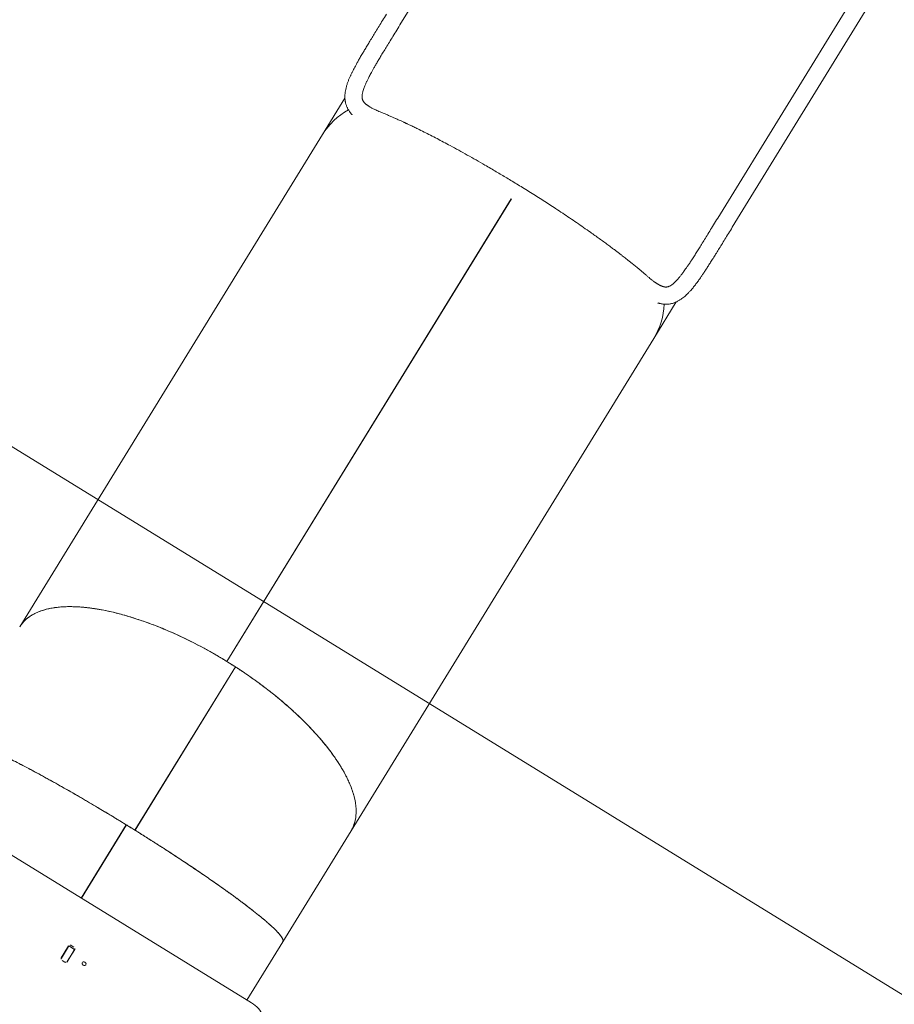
# Model space of a CAD drawing. Extents: x 5459245 to 5462690, y 5971016 to 5972523.
# Tile 74 of 136: x 5462443.51 to 5462445.22, y 5972216.91 to 5972218.84. Entities that reach past the tile are written whole.
import ezdxf

# ---------------------------------------------------------------- set-up
doc = ezdxf.new("R2010")
doc.units = 0
doc.layers.add('A_MAŁA ARCHITEKTURA', color=195, linetype='CONTINUOUS', lineweight=9)

# ---------------------------------------------------------------- blocks, each defined once
blk = doc.blocks.new('MEGA')
at = {"layer": 'A_MAŁA ARCHITEKTURA'}
for p, q in [((5462447.9548, 5972216.3794), (5462447.9548, 5972220.615)), ((5462447.2737, 5972219.7099), (5462447.2737, 5972218.9281)), ((5462448.7931, 5972219.7001), (5462447.6623, 5972219.7001)), ((5462448.8772, 5972219.7001), (5462448.7931, 5972219.7001)), ((5462449.0592, 5972219.6833), (5462449.6057, 5972219.6833)), ((5462447.2737, 5972219.3194), (5462447.4418, 5972219.3194)), ((5462447.2737, 5972219.3194), (5462447.4417, 5972219.3194)), ((5462447.2737, 5972219.3193), (5462447.4418, 5972219.3193)), ((5462447.2737, 5972219.3193), (5462447.4417, 5972219.3193)), ((5462447.8172, 5972219.3194), (5462448.8799, 5972219.3194)), ((5462447.8172, 5972219.3194), (5462448.8788, 5972219.3194)), ((5462447.8172, 5972219.3193), (5462448.8799, 5972219.3193)), ((5462447.8172, 5972219.3193), (5462448.8788, 5972219.3193)), ((5462447.1519, 5972219.291), (5462447.153, 5972219.291)), ((5462447.1796, 5972219.291), (5462447.153, 5972219.291)), ((5462447.1811, 5972219.2915), (5462447.1534, 5972219.2915)), ((5462447.168, 5972219.2915), (5462447.1671, 5972219.291)), ((5462447.1796, 5972219.291), (5462447.1813, 5972219.291)), ((5462447.1813, 5972219.278), (5462447.1813, 5972219.291)), ((5462447.4418, 5972219.2995), (5462447.817, 5972219.2995)), ((5462447.4418, 5972219.2994), (5462447.817, 5972219.2994)), ((5462447.1501, 5972219.2875), (5462447.1501, 5972219.2815)), ((5462447.153, 5972219.278), (5462447.1518, 5972219.278)), ((5462447.1796, 5972219.278), (5462447.153, 5972219.278)), ((5462447.1534, 5972219.2775), (5462447.1811, 5972219.2775)), ((5462447.1813, 5972219.278), (5462447.1796, 5972219.278)), ((5462447.1845, 5972219.2815), (5462447.1845, 5972219.2875)), ((5462449.6057, 5972218.9555), (5462449.0592, 5972218.9555)), ((5462447.2737, 5972218.9387), (5462447.4076, 5972218.9387)), ((5462447.4076, 5972218.9387), (5462447.6623, 5972218.9387)), ((5462447.6623, 5972218.9387), (5462448.7931, 5972218.9387)), ((5462448.7931, 5972218.9387), (5462448.8772, 5972218.9387)), ((5462449.0592, 5972218.9219), (5462449.6057, 5972218.9219))]:
    blk.add_line(p, q, dxfattribs=at)
at = {"layer": 'A_MAŁA ARCHITEKTURA', "flags": 128}
for points in [[(5462447.3832, 5972219.3193), (5462447.3832, 5972219.3193), (5462447.3832, 5972219.3193), (5462447.3832, 5972219.3194), (5462447.3832, 5972219.3194), (5462447.3832, 5972219.3194), (5462447.3832, 5972219.3194), (5462447.3832, 5972219.3195), (5462447.3832, 5972219.3195)], [(5462448.5751, 5972219.3193), (5462448.5751, 5972219.3193), (5462448.5751, 5972219.3193), (5462448.5751, 5972219.3194), (5462448.5751, 5972219.3194), (5462448.5751, 5972219.3194), (5462448.5751, 5972219.3194), (5462448.5751, 5972219.3195), (5462448.5751, 5972219.3195)], [(5462447.1712, 5972219.291), (5462447.1717, 5972219.2913), (5462447.172, 5972219.2915)], [(5462447.1703, 5972219.2492), (5462447.1697, 5972219.2502), (5462447.169, 5972219.2509), (5462447.168, 5972219.2513), (5462447.167, 5972219.2514), (5462447.1661, 5972219.2512), (5462447.1652, 5972219.2506), (5462447.1646, 5972219.2497), (5462447.1641, 5972219.2486), (5462447.164, 5972219.2475), (5462447.1641, 5972219.2463), (5462447.1645, 5972219.2452), (5462447.1652, 5972219.2443), (5462447.1661, 5972219.2437), (5462447.167, 5972219.2435), (5462447.168, 5972219.2436), (5462447.1689, 5972219.244), (5462447.1697, 5972219.2447), (5462447.1703, 5972219.2457), (5462447.1706, 5972219.2469), (5462447.1706, 5972219.248), (5462447.1703, 5972219.2492)], [(5462447.2322, 5972218.8783), (5462447.2359, 5972218.8784), (5462447.2394, 5972218.879), (5462447.243, 5972218.88), (5462447.2464, 5972218.8813), (5462447.2498, 5972218.8829), (5462447.253, 5972218.8849), (5462447.256, 5972218.8873), (5462447.2589, 5972218.8899), (5462447.2616, 5972218.8929), (5462447.264, 5972218.8961), (5462447.2662, 5972218.8995), (5462447.2682, 5972218.9032), (5462447.2698, 5972218.907), (5462447.2712, 5972218.911), (5462447.2723, 5972218.9152), (5462447.2731, 5972218.9194), (5462447.2736, 5972218.9237), (5462447.2737, 5972218.9281)]]:
    blk.add_lwpolyline(points, dxfattribs=at)
at = {"layer": 'A_MAŁA ARCHITEKTURA'}
for centre, radius, start, end in [((5462448.7918, 5972219.5553), 0.1448, 61.3657, 89.4995), ((5462447.1538, 5972219.2878), 0.0037, 95.7193, 184.7563), ((5462447.1728, 5972219.2886), 0.0029, 56.4325, 89.5793), ((5462447.1808, 5972219.2878), 0.0037, 355.2437, 84.2807), ((5462447.1538, 5972219.2812), 0.0037, 175.2437, 264.2807), ((5462447.1728, 5972219.2804), 0.00291, 270.4391, 304.5257), ((5462447.1808, 5972219.2812), 0.0037, 275.7193, 4.7563), ((5462448.7921, 5972219.0824), 0.1437, 270.3905, 298.7363), ((5462448.7921, 5972219.0824), 0.1437, 270.3914, 298.7352)]:
    blk.add_arc(centre, radius, start, end, dxfattribs=at)
for points, knots in [([(5462449.0592, 5972219.7169), (5462449.0545, 5972219.7169), (5462449.0451, 5972219.7169), (5462449.032, 5972219.7169), (5462449.0197, 5972219.7169), (5462449.0084, 5972219.7168), (5462448.998, 5972219.7168), (5462448.9884, 5972219.7167), (5462448.9796, 5972219.7167), (5462448.9709, 5972219.7165), (5462448.9625, 5972219.7163), (5462448.9545, 5972219.7161), (5462448.9474, 5972219.7158), (5462448.9413, 5972219.7155), (5462448.9361, 5972219.7152), (5462448.9319, 5972219.7149), (5462448.9286, 5972219.7146), (5462448.9259, 5972219.7143), (5462448.9234, 5972219.714), (5462448.9208, 5972219.7137), (5462448.9181, 5972219.7134), (5462448.9144, 5972219.7129), (5462448.9094, 5972219.7121), (5462448.9036, 5972219.7109), (5462448.8979, 5972219.7094), (5462448.8925, 5972219.7077), (5462448.8884, 5972219.7061), (5462448.8853, 5972219.7047), (5462448.8831, 5972219.7036), (5462448.8808, 5972219.7024), (5462448.8783, 5972219.7009), (5462448.876, 5972219.6993), (5462448.8738, 5972219.6976), (5462448.872, 5972219.6961), (5462448.8702, 5972219.6945), (5462448.8686, 5972219.6928), (5462448.8669, 5972219.6909), (5462448.8654, 5972219.689), (5462448.8639, 5972219.6869), (5462448.8625, 5972219.6848), (5462448.8612, 5972219.6824), (5462448.8599, 5972219.6797), (5462448.8588, 5972219.6772), (5462448.858, 5972219.675), (5462448.8576, 5972219.6736), (5462448.8572, 5972219.6724), (5462448.8569, 5972219.6715), (5462448.8568, 5972219.6709), (5462448.8567, 5972219.6706)], [0, 0, 0, 0, 0.044154, 0.086362, 0.126674, 0.165125, 0.201743, 0.23654, 0.269525, 0.300699, 0.337225, 0.370754, 0.401141, 0.428389, 0.452526, 0.473563, 0.48792, 0.50054, 0.513158, 0.526224, 0.539741, 0.553714, 0.585212, 0.618864, 0.652765, 0.685271, 0.716383, 0.730805, 0.745072, 0.760512, 0.777659, 0.795557, 0.81137, 0.825324, 0.838805, 0.852586, 0.866987, 0.881864, 0.896912, 0.911189, 0.925773, 0.943264, 0.963519, 0.973826, 0.982412, 0.989285, 0.994792, 1, 1, 1, 1]), ([(5462447.4076, 5972219.7001), (5462447.4077, 5972219.7001), (5462447.4078, 5972219.7001), (5462447.408, 5972219.7001), (5462447.4082, 5972219.7), (5462447.4087, 5972219.6999), (5462447.4095, 5972219.6996), (5462447.4104, 5972219.6989), (5462447.4112, 5972219.698), (5462447.412, 5972219.697), (5462447.4128, 5972219.6957), (5462447.4137, 5972219.6941), (5462447.4145, 5972219.6924), (5462447.4153, 5972219.6904), (5462447.4162, 5972219.6879), (5462447.4173, 5972219.6847), (5462447.4184, 5972219.6809), (5462447.4192, 5972219.6776), (5462447.4198, 5972219.6751), (5462447.4202, 5972219.6734), (5462447.4206, 5972219.6716), (5462447.421, 5972219.6699), (5462447.4213, 5972219.6681), (5462447.422, 5972219.6649), (5462447.4229, 5972219.66), (5462447.4241, 5972219.6533), (5462447.4252, 5972219.6462), (5462447.4262, 5972219.6388), (5462447.4273, 5972219.6311), (5462447.4282, 5972219.6234), (5462447.4291, 5972219.6158), (5462447.4299, 5972219.6086), (5462447.4306, 5972219.6012), (5462447.4314, 5972219.5937), (5462447.4321, 5972219.586), (5462447.4328, 5972219.577), (5462447.4337, 5972219.5666), (5462447.4345, 5972219.5547), (5462447.4354, 5972219.5426), (5462447.4361, 5972219.5302), (5462447.4369, 5972219.5164), (5462447.4377, 5972219.501), (5462447.4385, 5972219.484), (5462447.4392, 5972219.4667), (5462447.4398, 5972219.449), (5462447.4404, 5972219.431), (5462447.4408, 5972219.4126), (5462447.4412, 5972219.3941), (5462447.4415, 5972219.3746), (5462447.4417, 5972219.3543), (5462447.4418, 5972219.3385), (5462447.4418, 5972219.3282), (5462447.4418, 5972219.3234), (5462447.4418, 5972219.3186), (5462447.4418, 5972219.3138), (5462447.4418, 5972219.3092), (5462447.4418, 5972219.3044), (5462447.4418, 5972219.3012), (5462447.4418, 5972219.2995)], [0, 0, 0, 0, 0.001429, 0.006012, 0.010799, 0.015791, 0.033742, 0.050007, 0.064584, 0.077542, 0.094046, 0.109551, 0.124356, 0.138463, 0.154867, 0.176266, 0.197009, 0.217096, 0.224808, 0.232419, 0.239928, 0.247336, 0.254643, 0.261849, 0.285893, 0.309442, 0.332496, 0.355053, 0.377115, 0.400132, 0.418597, 0.436861, 0.454923, 0.472784, 0.490444, 0.507903, 0.533001, 0.557853, 0.582458, 0.606817, 0.630929, 0.662045, 0.69292, 0.723555, 0.753951, 0.784899, 0.815718, 0.846409, 0.876974, 0.911441, 0.945862, 0.953595, 0.961329, 0.969065, 0.976745, 0.984532, 0.99152, 1, 1, 1, 1]), ([(5462447.4076, 5972219.7001), (5462447.4076, 5972219.7001), (5462447.4079, 5972219.7001), (5462447.4084, 5972219.7), (5462447.4091, 5972219.6998), (5462447.4097, 5972219.6994), (5462447.4102, 5972219.699), (5462447.4107, 5972219.6985), (5462447.4113, 5972219.6979), (5462447.4119, 5972219.697), (5462447.4127, 5972219.6959), (5462447.4135, 5972219.6944), (5462447.4143, 5972219.6928), (5462447.4152, 5972219.6906), (5462447.4163, 5972219.6878), (5462447.4174, 5972219.6844), (5462447.4182, 5972219.6814), (5462447.4188, 5972219.6791), (5462447.4192, 5972219.6776), (5462447.4196, 5972219.676), (5462447.42, 5972219.6745), (5462447.4203, 5972219.6728), (5462447.421, 5972219.6699), (5462447.4219, 5972219.6655), (5462447.423, 5972219.6593), (5462447.4242, 5972219.6527), (5462447.4252, 5972219.6459), (5462447.4263, 5972219.6386), (5462447.4272, 5972219.6315), (5462447.4281, 5972219.6243), (5462447.4289, 5972219.6176), (5462447.4297, 5972219.6106), (5462447.4304, 5972219.6035), (5462447.4311, 5972219.5963), (5462447.432, 5972219.5863), (5462447.4331, 5972219.5733), (5462447.4344, 5972219.5569), (5462447.4355, 5972219.5398), (5462447.4366, 5972219.5221), (5462447.4376, 5972219.5037), (5462447.4385, 5972219.4847), (5462447.4392, 5972219.4654), (5462447.4399, 5972219.4457), (5462447.4405, 5972219.4257), (5462447.441, 5972219.4055), (5462447.4413, 5972219.3858), (5462447.4416, 5972219.3667), (5462447.4417, 5972219.3531), (5462447.4418, 5972219.3442), (5462447.4418, 5972219.3401), (5462447.4418, 5972219.336), (5462447.4418, 5972219.3319), (5462447.4418, 5972219.3279), (5462447.4418, 5972219.3238), (5462447.4418, 5972219.3209), (5462447.4418, 5972219.3194)], [0, 0, 0, 0, 0.000056, 0.014435, 0.027426, 0.039029, 0.049243, 0.058069, 0.067734, 0.079762, 0.095577, 0.110556, 0.124698, 0.141481, 0.163336, 0.184462, 0.204858, 0.212672, 0.220373, 0.227962, 0.235437, 0.242801, 0.250052, 0.274553, 0.298518, 0.321946, 0.344837, 0.367192, 0.390578, 0.409364, 0.427933, 0.446286, 0.464422, 0.482341, 0.500043, 0.53645, 0.572299, 0.607592, 0.643154, 0.679134, 0.714754, 0.750016, 0.78526, 0.820311, 0.855171, 0.890027, 0.920827, 0.951596, 0.958511, 0.965427, 0.972304, 0.979209, 0.985863, 0.992338, 1, 1, 1, 1]), ([(5462447.6623, 5972219.7001), (5462447.6624, 5972219.7001), (5462447.6637, 5972219.7001), (5462447.6664, 5972219.7), (5462447.6705, 5972219.6996), (5462447.6744, 5972219.699), (5462447.6781, 5972219.6981), (5462447.6818, 5972219.6971), (5462447.6859, 5972219.6957), (5462447.6905, 5972219.6938), (5462447.6954, 5972219.6914), (5462447.7001, 5972219.6887), (5462447.7046, 5972219.6857), (5462447.7089, 5972219.6825), (5462447.7131, 5972219.6791), (5462447.7173, 5972219.6753), (5462447.7215, 5972219.6713), (5462447.7263, 5972219.6662), (5462447.7318, 5972219.6598), (5462447.7379, 5972219.6518), (5462447.7438, 5972219.6433), (5462447.7496, 5972219.634), (5462447.7546, 5972219.6252), (5462447.7589, 5972219.6171), (5462447.7624, 5972219.61), (5462447.7658, 5972219.6027), (5462447.7691, 5972219.5952), (5462447.7723, 5972219.5876), (5462447.7758, 5972219.5787), (5462447.7796, 5972219.5683), (5462447.7836, 5972219.5565), (5462447.7873, 5972219.5443), (5462447.7909, 5972219.532), (5462447.7942, 5972219.5192), (5462447.7974, 5972219.5061), (5462447.8003, 5972219.4925), (5462447.803, 5972219.4787), (5462447.8055, 5972219.4647), (5462447.808, 5972219.4493), (5462447.8103, 5972219.4323), (5462447.8124, 5972219.4138), (5462447.8142, 5972219.3951), (5462447.8156, 5972219.3755), (5462447.8166, 5972219.3549), (5462447.8172, 5972219.3342), (5462447.8172, 5972219.3199), (5462447.8172, 5972219.3119), (5462447.8172, 5972219.3094), (5462447.8171, 5972219.3069), (5462447.8171, 5972219.3046), (5462447.8171, 5972219.3021), (5462447.817, 5972219.3004), (5462447.817, 5972219.2995)], [0, 0, 0, 0, 0.000513, 0.015976, 0.033204, 0.049227, 0.064045, 0.077713, 0.094219, 0.114733, 0.133998, 0.154402, 0.172685, 0.190339, 0.208134, 0.226537, 0.244484, 0.261975, 0.290034, 0.317269, 0.345003, 0.372453, 0.400259, 0.418749, 0.437024, 0.455083, 0.472928, 0.490559, 0.507977, 0.533123, 0.557996, 0.582596, 0.606924, 0.630981, 0.655936, 0.680712, 0.705312, 0.729737, 0.753989, 0.784963, 0.815787, 0.846462, 0.876994, 0.911459, 0.945875, 0.976191, 0.98016, 0.984123, 0.988116, 0.992064, 0.99551, 1, 1, 1, 1]), ([(5462447.6624, 5972219.7001), (5462447.6635, 5972219.7001), (5462447.6657, 5972219.7), (5462447.6688, 5972219.6998), (5462447.6715, 5972219.6994), (5462447.674, 5972219.699), (5462447.6763, 5972219.6985), (5462447.6787, 5972219.6979), (5462447.6821, 5972219.697), (5462447.6863, 5972219.6956), (5462447.6911, 5972219.6935), (5462447.6957, 5972219.6912), (5462447.7002, 5972219.6886), (5462447.7044, 5972219.6858), (5462447.7086, 5972219.6827), (5462447.7128, 5972219.6793), (5462447.7169, 5972219.6757), (5462447.7218, 5972219.671), (5462447.7272, 5972219.6652), (5462447.7333, 5972219.6579), (5462447.7392, 5972219.65), (5462447.7451, 5972219.6413), (5462447.7501, 5972219.6331), (5462447.7544, 5972219.6255), (5462447.758, 5972219.6188), (5462447.7615, 5972219.6119), (5462447.7648, 5972219.6049), (5462447.768, 5972219.5977), (5462447.772, 5972219.5884), (5462447.7765, 5972219.5768), (5462447.7816, 5972219.5625), (5462447.7863, 5972219.5479), (5462447.7907, 5972219.5327), (5462447.7948, 5972219.5169), (5462447.7986, 5972219.5005), (5462447.8021, 5972219.4838), (5462447.8052, 5972219.4667), (5462447.808, 5972219.4491), (5462447.8105, 5972219.4311), (5462447.8125, 5972219.413), (5462447.8143, 5972219.3939), (5462447.8157, 5972219.3738), (5462447.8167, 5972219.3535), (5462447.817, 5972219.3395), (5462447.8171, 5972219.3316), (5462447.8172, 5972219.3292), (5462447.8172, 5972219.3267), (5462447.8172, 5972219.3244), (5462447.8172, 5972219.322), (5462447.8172, 5972219.3203), (5462447.8172, 5972219.3194)], [0, 0, 0, 0, 0.01401, 0.026935, 0.038526, 0.04878, 0.0577, 0.067445, 0.079478, 0.100385, 0.119801, 0.140531, 0.159142, 0.177046, 0.195101, 0.213836, 0.232071, 0.249807, 0.278363, 0.306026, 0.334227, 0.362124, 0.390402, 0.409221, 0.42781, 0.446169, 0.464298, 0.482197, 0.499867, 0.531824, 0.563313, 0.594337, 0.624897, 0.65662, 0.688031, 0.719133, 0.749929, 0.781454, 0.812799, 0.843967, 0.874964, 0.91001, 0.944983, 0.9758, 0.979833, 0.983861, 0.98792, 0.991933, 0.995436, 1, 1, 1, 1]), ([(5462448.8907, 5972219.6244), (5462448.8904, 5972219.6263), (5462448.8898, 5972219.6297), (5462448.8892, 5972219.6344), (5462448.8887, 5972219.6384), (5462448.8884, 5972219.6418), (5462448.8882, 5972219.6447), (5462448.888, 5972219.6473), (5462448.888, 5972219.6498), (5462448.888, 5972219.6518), (5462448.8881, 5972219.6536), (5462448.8881, 5972219.6551), (5462448.8883, 5972219.6566), (5462448.8884, 5972219.6581), (5462448.8886, 5972219.6595), (5462448.8889, 5972219.6606), (5462448.889, 5972219.6615), (5462448.8892, 5972219.6621), (5462448.8893, 5972219.6627), (5462448.8895, 5972219.6631), (5462448.8897, 5972219.6637), (5462448.8899, 5972219.6645), (5462448.8903, 5972219.6653), (5462448.8906, 5972219.6661), (5462448.891, 5972219.6668), (5462448.8913, 5972219.6674), (5462448.8916, 5972219.6679), (5462448.892, 5972219.6684), (5462448.8924, 5972219.669), (5462448.893, 5972219.6698), (5462448.8939, 5972219.6706), (5462448.895, 5972219.6715), (5462448.8962, 5972219.6725), (5462448.8977, 5972219.6734), (5462448.8994, 5972219.6742), (5462448.9014, 5972219.6751), (5462448.9038, 5972219.676), (5462448.9067, 5972219.677), (5462448.9102, 5972219.6779), (5462448.914, 5972219.6787), (5462448.9176, 5972219.6794), (5462448.9207, 5972219.6799), (5462448.9234, 5972219.6802), (5462448.926, 5972219.6805), (5462448.9286, 5972219.6808), (5462448.9314, 5972219.6811), (5462448.9345, 5972219.6814), (5462448.9381, 5972219.6817), (5462448.9422, 5972219.6819), (5462448.9471, 5972219.6822), (5462448.9526, 5972219.6824), (5462448.959, 5972219.6827), (5462448.9662, 5972219.6829), (5462448.9742, 5972219.683), (5462448.9832, 5972219.6831), (5462448.9931, 5972219.6832), (5462449.0041, 5972219.6832), (5462449.0161, 5972219.6833), (5462449.0293, 5972219.6833), (5462449.0437, 5972219.6833), (5462449.054, 5972219.6833), (5462449.0592, 5972219.6833)], [0, 0, 0, 0, 0.0213967, 0.0408126, 0.0582771, 0.0738104, 0.087503, 0.1007201, 0.1139613, 0.1272326, 0.1381994, 0.1482203, 0.1576937, 0.1686901, 0.1814825, 0.1904582, 0.198231, 0.2046189, 0.2096168, 0.2139782, 0.2194994, 0.2288373, 0.240121, 0.2510973, 0.2612734, 0.2706546, 0.279428, 0.2880279, 0.2964746, 0.3135078, 0.3308745, 0.3489828, 0.3688076, 0.388636, 0.4061738, 0.4233969, 0.4443833, 0.4661796, 0.4887986, 0.5118097, 0.5337411, 0.5474392, 0.5606148, 0.5732671, 0.5853959, 0.5971151, 0.6102794, 0.625124, 0.6419745, 0.6608473, 0.6817659, 0.7047632, 0.7298153, 0.756834, 0.7857642, 0.8166081, 0.8493698, 0.8840645, 0.9207111, 0.9593428, 1, 1, 1, 1]), ([(5462448.8907, 5972219.0143), (5462448.891, 5972219.0164), (5462448.8917, 5972219.0203), (5462448.8926, 5972219.0263), (5462448.8934, 5972219.0319), (5462448.8942, 5972219.0372), (5462448.8948, 5972219.042), (5462448.8954, 5972219.0465), (5462448.8959, 5972219.0504), (5462448.8964, 5972219.0538), (5462448.8967, 5972219.0567), (5462448.897, 5972219.0591), (5462448.8976, 5972219.0639), (5462448.8982, 5972219.0695), (5462448.8989, 5972219.0762), (5462448.8995, 5972219.0814), (5462448.9001, 5972219.0872), (5462448.9007, 5972219.094), (5462448.9014, 5972219.102), (5462448.9022, 5972219.1113), (5462448.9031, 5972219.1213), (5462448.9038, 5972219.1318), (5462448.9046, 5972219.1423), (5462448.9054, 5972219.1549), (5462448.9062, 5972219.1694), (5462448.9071, 5972219.1859), (5462448.9078, 5972219.2024), (5462448.9084, 5972219.2189), (5462448.909, 5972219.2347), (5462448.9094, 5972219.2499), (5462448.9097, 5972219.2643), (5462448.9099, 5972219.279), (5462448.9101, 5972219.2937), (5462448.9102, 5972219.3082), (5462448.9102, 5972219.3223), (5462448.9101, 5972219.3356), (5462448.91, 5972219.3481), (5462448.9099, 5972219.3603), (5462448.9097, 5972219.3724), (5462448.9094, 5972219.385), (5462448.9091, 5972219.4003), (5462448.9085, 5972219.418), (5462448.9078, 5972219.4377), (5462448.9069, 5972219.457), (5462448.9059, 5972219.4745), (5462448.905, 5972219.4905), (5462448.904, 5972219.505), (5462448.9029, 5972219.5193), (5462448.9017, 5972219.5334), (5462448.9008, 5972219.544), (5462448.9001, 5972219.5514), (5462448.8996, 5972219.5557), (5462448.8992, 5972219.5598), (5462448.8988, 5972219.5636), (5462448.8985, 5972219.5668), (5462448.8982, 5972219.5695), (5462448.8979, 5972219.5716), (5462448.8977, 5972219.5734), (5462448.8975, 5972219.5752), (5462448.8973, 5972219.5774), (5462448.897, 5972219.58), (5462448.8966, 5972219.5833), (5462448.8961, 5972219.587), (5462448.8955, 5972219.5915), (5462448.8948, 5972219.5969), (5462448.894, 5972219.6032), (5462448.893, 5972219.6099), (5462448.8919, 5972219.6172), (5462448.8911, 5972219.6219), (5462448.8907, 5972219.6244)], [0, 0, 0, 0, 0.014949, 0.028783, 0.041483, 0.053035, 0.063427, 0.072858, 0.081052, 0.088002, 0.093701, 0.098239, 0.102515, 0.12217, 0.130973, 0.140637, 0.1512, 0.162665, 0.177492, 0.193602, 0.210872, 0.228151, 0.245167, 0.261915, 0.287468, 0.312344, 0.336534, 0.360239, 0.384089, 0.404108, 0.424253, 0.444525, 0.464923, 0.485093, 0.504304, 0.522529, 0.53977, 0.556074, 0.572713, 0.590249, 0.608682, 0.637139, 0.665605, 0.694078, 0.722564, 0.745385, 0.768538, 0.792092, 0.816065, 0.84054, 0.848291, 0.856089, 0.863908, 0.871035, 0.877155, 0.882269, 0.886382, 0.889669, 0.892722, 0.896909, 0.902227, 0.908672, 0.916241, 0.924927, 0.936815, 0.950288, 0.965326, 0.981907, 1, 1, 1, 1]), ([(5462447.4418, 5972219.3193), (5462447.4418, 5972219.3172), (5462447.4418, 5972219.3133), (5462447.4418, 5972219.3074), (5462447.4418, 5972219.3017), (5462447.4418, 5972219.2959), (5462447.4417, 5972219.29), (5462447.4417, 5972219.2842), (5462447.4416, 5972219.2783), (5462447.4415, 5972219.2683), (5462447.4414, 5972219.2543), (5462447.441, 5972219.2368), (5462447.4407, 5972219.2203), (5462447.4403, 5972219.2045), (5462447.4398, 5972219.1888), (5462447.4392, 5972219.1734), (5462447.4386, 5972219.1582), (5462447.438, 5972219.1433), (5462447.4372, 5972219.1285), (5462447.4365, 5972219.1142), (5462447.4357, 5972219.1019), (5462447.435, 5972219.0916), (5462447.4344, 5972219.0829), (5462447.4338, 5972219.0744), (5462447.4332, 5972219.0661), (5462447.4325, 5972219.0579), (5462447.4317, 5972219.0493), (5462447.4309, 5972219.0404), (5462447.43, 5972219.0313), (5462447.429, 5972219.0224), (5462447.428, 5972219.0138), (5462447.427, 5972219.0056), (5462447.4259, 5972218.9972), (5462447.4246, 5972218.9886), (5462447.4235, 5972218.9821), (5462447.4227, 5972218.9779), (5462447.4223, 5972218.9757), (5462447.4219, 5972218.9736), (5462447.4215, 5972218.9715), (5462447.4211, 5972218.9695), (5462447.4206, 5972218.967), (5462447.4199, 5972218.964), (5462447.4191, 5972218.9606), (5462447.4182, 5972218.9573), (5462447.4173, 5972218.9542), (5462447.4164, 5972218.9513), (5462447.4154, 5972218.9486), (5462447.4145, 5972218.9463), (5462447.4137, 5972218.9447), (5462447.413, 5972218.9435), (5462447.4125, 5972218.9425), (5462447.4119, 5972218.9417), (5462447.4114, 5972218.941), (5462447.4109, 5972218.9404), (5462447.4104, 5972218.94), (5462447.4101, 5972218.9397), (5462447.4098, 5972218.9395), (5462447.4095, 5972218.9393), (5462447.4092, 5972218.9391), (5462447.4088, 5972218.9389), (5462447.4084, 5972218.9388), (5462447.408, 5972218.9387), (5462447.4077, 5972218.9387), (5462447.4076, 5972218.9387), (5462447.4076, 5972218.9387)], [0, 0, 0, 0, 0.010579, 0.01964, 0.029422, 0.0392, 0.049, 0.0588, 0.068588, 0.078375, 0.109172, 0.139866, 0.167219, 0.19469, 0.222279, 0.249987, 0.277603, 0.305439, 0.333496, 0.361773, 0.389615, 0.407641, 0.425813, 0.444132, 0.462598, 0.481211, 0.499971, 0.522538, 0.545455, 0.568724, 0.592345, 0.616317, 0.639149, 0.668971, 0.699728, 0.707938, 0.716213, 0.724552, 0.732956, 0.741423, 0.749955, 0.765826, 0.782228, 0.799159, 0.816621, 0.834612, 0.853133, 0.872184, 0.888691, 0.898554, 0.90879, 0.919397, 0.930377, 0.940082, 0.947911, 0.953051, 0.95858, 0.9645, 0.970809, 0.977508, 0.984597, 0.992076, 0.999945, 1, 1, 1, 1]), ([(5462447.8172, 5972219.3193), (5462447.8172, 5972219.318), (5462447.8172, 5972219.3153), (5462447.8172, 5972219.3114), (5462447.8171, 5972219.3075), (5462447.8171, 5972219.3035), (5462447.817, 5972219.2996), (5462447.8168, 5972219.2907), (5462447.8163, 5972219.2777), (5462447.8154, 5972219.2605), (5462447.8142, 5972219.2446), (5462447.8129, 5972219.2294), (5462447.8113, 5972219.2149), (5462447.8095, 5972219.2004), (5462447.8075, 5972219.1861), (5462447.8051, 5972219.1715), (5462447.8024, 5972219.1567), (5462447.7994, 5972219.1417), (5462447.796, 5972219.127), (5462447.7924, 5972219.1126), (5462447.789, 5972219.1003), (5462447.786, 5972219.0899), (5462447.7832, 5972219.0813), (5462447.7804, 5972219.0729), (5462447.7774, 5972219.0645), (5462447.7743, 5972219.0564), (5462447.7707, 5972219.0472), (5462447.7663, 5972219.0371), (5462447.7613, 5972219.0263), (5462447.7559, 5972219.0159), (5462447.7504, 5972219.006), (5462447.7453, 5972218.9978), (5462447.7408, 5972218.9911), (5462447.737, 5972218.9858), (5462447.7331, 5972218.9807), (5462447.7291, 5972218.9758), (5462447.7251, 5972218.9713), (5462447.7209, 5972218.9669), (5462447.7166, 5972218.9627), (5462447.712, 5972218.9587), (5462447.7075, 5972218.9551), (5462447.7029, 5972218.9519), (5462447.6982, 5972218.949), (5462447.6936, 5972218.9464), (5462447.6897, 5972218.9446), (5462447.6866, 5972218.9434), (5462447.6841, 5972218.9425), (5462447.6816, 5972218.9416), (5462447.6791, 5972218.9409), (5462447.6768, 5972218.9403), (5462447.6746, 5972218.9399), (5462447.6721, 5972218.9394), (5462447.6692, 5972218.939), (5462447.6659, 5972218.9388), (5462447.6636, 5972218.9386), (5462447.6623, 5972218.9387), (5462447.6623, 5972218.9387)], [0, 0, 0, 0, 0.0068362, 0.0130298, 0.0195942, 0.0261268, 0.0326684, 0.0392008, 0.069985, 0.097462, 0.1250003, 0.1497749, 0.1746601, 0.1996579, 0.2247702, 0.2499988, 0.2775683, 0.3053837, 0.3334473, 0.3617613, 0.3895993, 0.4075971, 0.4257545, 0.4440719, 0.4625498, 0.4811887, 0.499989, 0.5270582, 0.5546623, 0.5828025, 0.6114798, 0.6396506, 0.6578642, 0.6763843, 0.6947368, 0.7127642, 0.7311744, 0.7499674, 0.769334, 0.7892949, 0.8098504, 0.8291308, 0.8489709, 0.8696532, 0.8886939, 0.8985561, 0.9087911, 0.9193989, 0.9303796, 0.9400865, 0.9479174, 0.9585869, 0.9708147, 0.9846008, 0.9999451, 1, 1, 1, 1]), ([(5462447.4418, 5972219.2994), (5462447.4418, 5972219.2973), (5462447.4418, 5972219.2935), (5462447.4417, 5972219.2877), (5462447.4417, 5972219.2821), (5462447.4416, 5972219.2764), (5462447.4416, 5972219.2707), (5462447.4415, 5972219.265), (5462447.4414, 5972219.2593), (5462447.4413, 5972219.2495), (5462447.441, 5972219.2358), (5462447.4406, 5972219.2189), (5462447.4402, 5972219.2028), (5462447.4397, 5972219.1875), (5462447.4392, 5972219.1723), (5462447.4386, 5972219.1575), (5462447.438, 5972219.1428), (5462447.4372, 5972219.1285), (5462447.4365, 5972219.1144), (5462447.4356, 5972219.1007), (5462447.4349, 5972219.0889), (5462447.4342, 5972219.0791), (5462447.4336, 5972219.0709), (5462447.4329, 5972219.0628), (5462447.4322, 5972219.0549), (5462447.4315, 5972219.0471), (5462447.4308, 5972219.039), (5462447.4299, 5972219.0307), (5462447.429, 5972219.0221), (5462447.428, 5972219.0137), (5462447.427, 5972219.0056), (5462447.426, 5972218.998), (5462447.4248, 5972218.9902), (5462447.4235, 5972218.9823), (5462447.4225, 5972218.9763), (5462447.4217, 5972218.9724), (5462447.4213, 5972218.9705), (5462447.4209, 5972218.9685), (5462447.4205, 5972218.9666), (5462447.4201, 5972218.9648), (5462447.4194, 5972218.9619), (5462447.4185, 5972218.9582), (5462447.4172, 5972218.9538), (5462447.4161, 5972218.9505), (5462447.4152, 5972218.9482), (5462447.4145, 5972218.9465), (5462447.4139, 5972218.945), (5462447.4132, 5972218.9438), (5462447.4125, 5972218.9425), (5462447.4117, 5972218.9414), (5462447.411, 5972218.9406), (5462447.4106, 5972218.9401), (5462447.4104, 5972218.9399), (5462447.4102, 5972218.9398), (5462447.41, 5972218.9396), (5462447.4099, 5972218.9396), (5462447.4099, 5972218.9395), (5462447.4098, 5972218.9394), (5462447.4096, 5972218.9393), (5462447.4094, 5972218.9392), (5462447.4093, 5972218.9391), (5462447.4093, 5972218.9391)], [0, 0, 0, 0, 0.011118, 0.020642, 0.030923, 0.041199, 0.051499, 0.0618, 0.072085, 0.082366, 0.114735, 0.146984, 0.17571, 0.204578, 0.23359, 0.262746, 0.291736, 0.320978, 0.350472, 0.380218, 0.409475, 0.428399, 0.447487, 0.46674, 0.486158, 0.505741, 0.525489, 0.549157, 0.573218, 0.597671, 0.622515, 0.647752, 0.67171, 0.702983, 0.735307, 0.743947, 0.75266, 0.761444, 0.770301, 0.77923, 0.78823, 0.813099, 0.83934, 0.866953, 0.880448, 0.894248, 0.908352, 0.922055, 0.933751, 0.951282, 0.970162, 0.974029, 0.977948, 0.98192, 0.985452, 0.986624, 0.988075, 0.989805, 0.991814, 0.998535, 1, 1, 1, 1]), ([(5462447.817, 5972219.2994), (5462447.817, 5972219.2981), (5462447.8169, 5972219.2956), (5462447.8168, 5972219.2919), (5462447.8167, 5972219.2882), (5462447.8166, 5972219.2845), (5462447.8164, 5972219.2808), (5462447.8163, 5972219.2771), (5462447.8158, 5972219.2678), (5462447.815, 5972219.2538), (5462447.8134, 5972219.2351), (5462447.8118, 5972219.2191), (5462447.8101, 5972219.2049), (5462447.8084, 5972219.1925), (5462447.8065, 5972219.1803), (5462447.8045, 5972219.1681), (5462447.8021, 5972219.1552), (5462447.7993, 5972219.1415), (5462447.7961, 5972219.1271), (5462447.7925, 5972219.1129), (5462447.7887, 5972219.0992), (5462447.7852, 5972219.0875), (5462447.782, 5972219.0776), (5462447.7792, 5972219.0695), (5462447.7763, 5972219.0614), (5462447.7732, 5972219.0535), (5462447.7701, 5972219.0458), (5462447.7663, 5972219.0371), (5462447.7619, 5972219.0277), (5462447.7568, 5972219.0175), (5462447.7514, 5972219.0077), (5462447.7458, 5972218.9985), (5462447.7407, 5972218.9909), (5462447.7362, 5972218.9847), (5462447.7323, 5972218.9797), (5462447.7284, 5972218.975), (5462447.7245, 5972218.9706), (5462447.7205, 5972218.9665), (5462447.7163, 5972218.9625), (5462447.712, 5972218.9587), (5462447.7075, 5972218.9552), (5462447.7029, 5972218.9519), (5462447.6984, 5972218.9491), (5462447.6938, 5972218.9466), (5462447.6892, 5972218.9444), (5462447.6849, 5972218.9427), (5462447.681, 5972218.9414), (5462447.6772, 5972218.9404), (5462447.6735, 5972218.9396), (5462447.6696, 5972218.9391), (5462447.666, 5972218.9387), (5462447.6635, 5972218.9387), (5462447.6623, 5972218.9387)], [0, 0, 0, 0, 0.006734, 0.012717, 0.019131, 0.025506, 0.031895, 0.038272, 0.04465, 0.079695, 0.111017, 0.142206, 0.16441, 0.186715, 0.209123, 0.231634, 0.25425, 0.282252, 0.310526, 0.339072, 0.367894, 0.396201, 0.414484, 0.43294, 0.451568, 0.470369, 0.489344, 0.508492, 0.535969, 0.564021, 0.592648, 0.621851, 0.650509, 0.669025, 0.687871, 0.706535, 0.724847, 0.743576, 0.762721, 0.78236, 0.802657, 0.823613, 0.843126, 0.863284, 0.884404, 0.903527, 0.918929, 0.935414, 0.952981, 0.967642, 0.984958, 1, 1, 1, 1]), ([(5462449.0592, 5972218.9555), (5462449.054, 5972218.9555), (5462449.0439, 5972218.9555), (5462449.0296, 5972218.9555), (5462449.0166, 5972218.9555), (5462449.0047, 5972218.9555), (5462448.9938, 5972218.9556), (5462448.984, 5972218.9556), (5462448.9746, 5972218.9557), (5462448.9659, 5972218.9559), (5462448.9578, 5972218.9561), (5462448.9507, 5972218.9564), (5462448.9446, 5972218.9567), (5462448.9395, 5972218.957), (5462448.9353, 5972218.9573), (5462448.9318, 5972218.9576), (5462448.9288, 5972218.9579), (5462448.9259, 5972218.9582), (5462448.9231, 5972218.9586), (5462448.9202, 5972218.959), (5462448.9174, 5972218.9594), (5462448.9137, 5972218.9601), (5462448.9096, 5972218.961), (5462448.9053, 5972218.9622), (5462448.9023, 5972218.9633), (5462448.9002, 5972218.9642), (5462448.8987, 5972218.9648), (5462448.8974, 5972218.9656), (5462448.8962, 5972218.9664), (5462448.8951, 5972218.9671), (5462448.8942, 5972218.9679), (5462448.8933, 5972218.9687), (5462448.8925, 5972218.9696), (5462448.8918, 5972218.9705), (5462448.8914, 5972218.9712), (5462448.891, 5972218.9718), (5462448.8907, 5972218.9725), (5462448.8903, 5972218.9733), (5462448.89, 5972218.9741), (5462448.8897, 5972218.9749), (5462448.8895, 5972218.9756), (5462448.8893, 5972218.9762), (5462448.8891, 5972218.977), (5462448.8889, 5972218.978), (5462448.8887, 5972218.9792), (5462448.8884, 5972218.9806), (5462448.8883, 5972218.9822), (5462448.8881, 5972218.9837), (5462448.8881, 5972218.9851), (5462448.888, 5972218.9864), (5462448.888, 5972218.9877), (5462448.888, 5972218.989), (5462448.888, 5972218.9903), (5462448.888, 5972218.9917), (5462448.8881, 5972218.9932), (5462448.8882, 5972218.9952), (5462448.8884, 5972218.9977), (5462448.8887, 5972219.0009), (5462448.8892, 5972219.0047), (5462448.8898, 5972219.0092), (5462448.8904, 5972219.0126), (5462448.8907, 5972219.0143)], [0, 0, 0, 0, 0.040159, 0.078315, 0.114511, 0.148784, 0.181155, 0.211642, 0.240253, 0.271272, 0.299742, 0.325616, 0.34876, 0.369168, 0.38687, 0.401348, 0.414005, 0.427067, 0.440727, 0.454984, 0.469834, 0.485277, 0.514827, 0.543911, 0.572043, 0.586516, 0.600268, 0.615331, 0.632682, 0.649499, 0.664548, 0.678471, 0.698749, 0.71899, 0.727172, 0.736065, 0.746499, 0.75848, 0.769421, 0.77881, 0.785698, 0.791542, 0.798926, 0.807904, 0.818173, 0.831149, 0.842255, 0.852022, 0.862761, 0.871287, 0.879548, 0.887246, 0.894386, 0.900973, 0.90827, 0.917387, 0.929512, 0.943833, 0.960348, 0.979065, 1, 1, 1, 1]), ([(5462448.8567, 5972218.9682), (5462448.8567, 5972218.9682), (5462448.8568, 5972218.9678), (5462448.857, 5972218.967), (5462448.8573, 5972218.9659), (5462448.8577, 5972218.9646), (5462448.8583, 5972218.963), (5462448.859, 5972218.961), (5462448.8599, 5972218.9591), (5462448.8607, 5972218.9574), (5462448.8614, 5972218.956), (5462448.8623, 5972218.9544), (5462448.8634, 5972218.9526), (5462448.8648, 5972218.9505), (5462448.8666, 5972218.9482), (5462448.8686, 5972218.9459), (5462448.8707, 5972218.9438), (5462448.8727, 5972218.942), (5462448.8747, 5972218.9404), (5462448.877, 5972218.9387), (5462448.8795, 5972218.9371), (5462448.882, 5972218.9357), (5462448.8843, 5972218.9345), (5462448.8871, 5972218.9332), (5462448.8907, 5972218.9317), (5462448.8952, 5972218.9302), (5462448.9, 5972218.9288), (5462448.905, 5972218.9276), (5462448.9097, 5972218.9267), (5462448.9141, 5972218.9259), (5462448.918, 5972218.9254), (5462448.9218, 5972218.9249), (5462448.9256, 5972218.9245), (5462448.9293, 5972218.9241), (5462448.9332, 5972218.9238), (5462448.9376, 5972218.9235), (5462448.9426, 5972218.9232), (5462448.9484, 5972218.9229), (5462448.955, 5972218.9226), (5462448.9625, 5972218.9224), (5462448.9704, 5972218.9222), (5462448.9788, 5972218.9221), (5462448.9877, 5972218.922), (5462448.9973, 5972218.922), (5462449.0078, 5972218.9219), (5462449.0192, 5972218.9219), (5462449.0316, 5972218.9219), (5462449.0449, 5972218.9219), (5462449.0544, 5972218.9219), (5462449.0592, 5972218.9219)], [0, 0, 0, 0, 0.000023, 0.007077, 0.012982, 0.020345, 0.030048, 0.043076, 0.055606, 0.066589, 0.07602, 0.08389, 0.097587, 0.111481, 0.128779, 0.147938, 0.166584, 0.18, 0.194877, 0.212289, 0.231096, 0.247813, 0.262262, 0.276355, 0.30302, 0.331099, 0.359841, 0.389227, 0.41782, 0.439192, 0.459613, 0.479091, 0.497636, 0.516178, 0.533896, 0.554292, 0.57738, 0.603173, 0.631648, 0.662663, 0.696155, 0.727471, 0.760665, 0.795739, 0.832705, 0.871578, 0.912389, 0.955177, 1, 1, 1, 1])]:
    blk.add_open_spline(points, degree=3, knots=knots, dxfattribs=at)

msp = doc.modelspace()

# ---------------------------------------------------------------- block references
at = {"layer": 'A_MAŁA ARCHITEKTURA', "color": 6, "rotation": 58.39971502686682}
msp.add_blockref('MEGA', (7686859.5945, -1809666.1669), dxfattribs=at)

doc.saveas('drawing.dxf')
